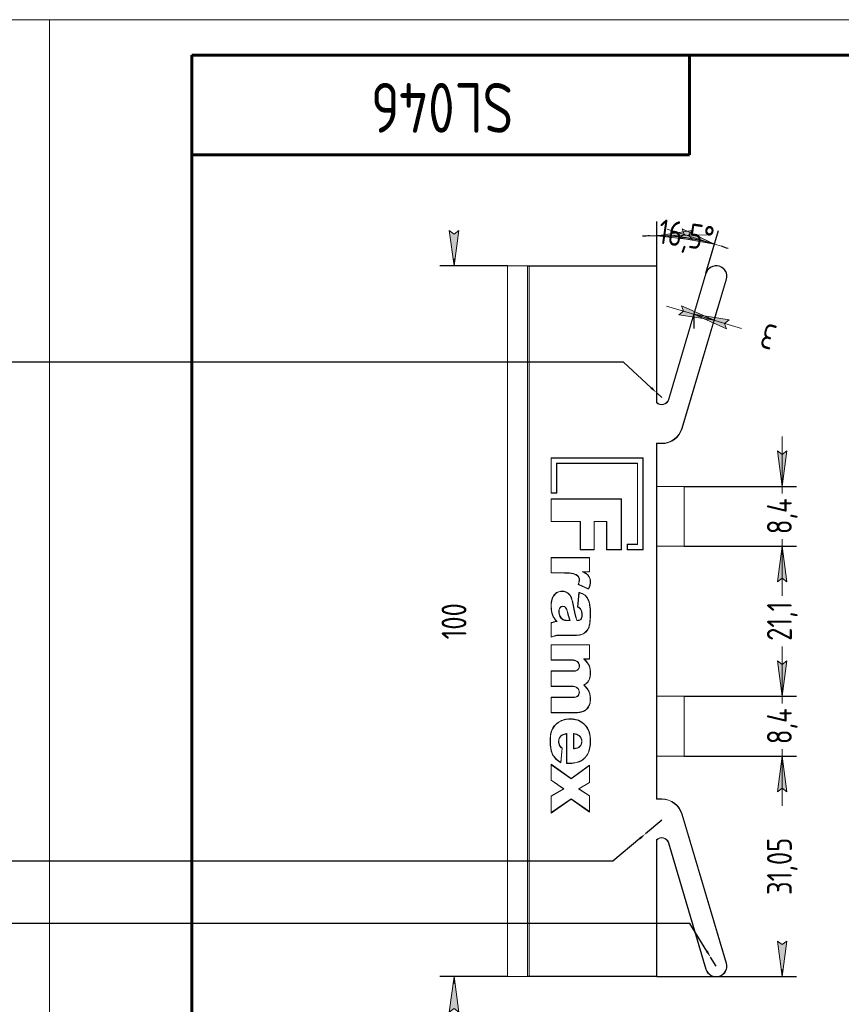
# Model space of a CAD drawing. Header units: millimetres. Extents: x 0 to 630, y -2 to 297.
# Tile 4 of 5: x 206 to 321, y 158 to 297. Entities that reach past the tile are written whole.
import ezdxf

# ---------------------------------------------------------------- set-up
doc = ezdxf.new("R2010")
doc.units = ezdxf.units.MM
doc.linetypes.add('K5LT_BASIC', pattern=[0])
doc.linetypes.add('K5LT_THIN', pattern=[0])
doc.layers.add('Системный слой', color=7, linetype='Continuous')
doc.styles.add('KDIMTEXTSTYLE', font='GOST_AU.SHX', dxfattribs={"width": 0.96, "oblique": 15, "height": 5})
doc.styles.add('KTEXTSTYLE', font='GOST_AU.SHX', dxfattribs={"width": 0.96, "height": 5})
doc.dimstyles.new('KDIMSTYLE (1.00)', dxfattribs={"dimtxt": 5, "dimasz": 1, "dimexe": 2, "dimexo": 0, "dimgap": 1, "dimtad": 1, "dimtxsty": 'KDIMTEXTSTYLE', "dimsah": 1, "dimcen": 0, "dimdle": 1, "dimadec": 0, "dimazin": 0, "dimtfac": 0.667, "dimtmove": 0, "dimatfit": 3, "dimfxl": 1, "dimtvp": 1, "dimtolj": 1, "dimtzin": 0, "dimarcsym": 0})

# ---------------------------------------------------------------- blocks, each defined once
blk = doc.blocks.new('KDIMARROW_02')
at = {"layer": 'Системный слой'}
blk.add_hatch(color=0, dxfattribs=at).paths.add_polyline_path([(4.5, 0), (5, 0.66), (0, 0), (5, -0.66)])
at = {"layer": 'Системный слой', "color": 0, "linetype": 'K5LT_THIN', "lineweight": 18}
for p, q in [((0, 0), (-1, 0)), ((5, 0.66), (0, 0)), ((0, 0), (5, -0.66)), ((0, 0), (7, 0)), ((4.5, 0), (5, 0.66)), ((5, -0.66), (4.5, 0))]:
    blk.add_line(p, q, dxfattribs=at)
blk = doc.blocks.new('KDIMARROW_01')
at = {"layer": 'Системный слой'}
blk.add_hatch(color=0, dxfattribs=at).paths.add_polyline_path([(-5, -0.66), (0, 0), (-5, 0.66), (-4.5, 0)])
at = {"layer": 'Системный слой', "color": 0, "linetype": 'K5LT_THIN', "lineweight": 18}
for p, q in [((-4.5, 0), (-5, 0.66)), ((-5, 0.66), (0, 0)), ((0, 0), (-5, -0.66)), ((-5, -0.66), (-4.5, 0)), ((0, 0), (-1, 0))]:
    blk.add_line(p, q, dxfattribs=at)
blk = doc.blocks.new('U4')
at = {"color": 0, "linetype": 'K5LT_THIN', "lineweight": 18}
for p, q in [((0, 297), (210, 297)), ((210, 297), (210, 0))]:
    blk.add_line(p, q, dxfattribs=at)
blk = doc.blocks.new('U5')
at = {"color": 0, "linetype": 'K5LT_THIN', "lineweight": 18}
for p, q in [((210, 0), (210, 297)), ((210, 297), (420, 297))]:
    blk.add_line(p, q, dxfattribs=at)
at = {"color": 0, "linetype": 'K5LT_BASIC', "lineweight": 60}
for p, q in [((230, 5), (230, 292)), ((230, 292), (415, 292)), ((300, 292), (300, 278)), ((300, 278), (230, 278))]:
    blk.add_line(p, q, dxfattribs=at)
at = {"color": 7, "insert": (275.19, 281.1), "char_height": 2.5, "attachment_point": 1, "rotation": 180, "style": 'KTEXTSTYLE'}
blk.add_mtext('\\H3.5;\\W0.965;\\Q15;\\Q0;\\H7.00;SL046', dxfattribs=at)

msp = doc.modelspace()

# ---------------------------------------------------------------- linework, layer by layer
at = {"layer": 'Системный слой', "color": 7, "linetype": 'K5LT_THIN', "lineweight": 18}
for p, q in [((274.402, 262.338), (274.402, 162.338)), ((274.402, 262.338), (276.769, 262.338)), ((276.769, 262.338), (277.202, 262.299)), ((295.402, 262.338), (276.769, 262.338)), ((277.202, 162.378), (277.202, 262.299)), ((295.355, 262.291), (277.462, 262.291)), ((277.462, 262.291), (277.462, 162.385)), ((295.402, 262.338), (295.355, 262.291)), ((295.355, 243.105), (295.355, 262.291)), ((295.402, 262.338), (295.402, 243.124)), ((302.325, 261.326), (297.061, 243.554)), ((302.37, 261.313), (297.106, 243.541)), ((302.325, 261.326), (302.37, 261.313)), ((298.939, 239.5), (305.156, 260.487)), ((298.985, 239.486), (305.202, 260.474)), ((305.202, 260.474), (305.156, 260.487)), ((295.355, 243.105), (295.402, 243.124)), ((297.061, 243.554), (297.106, 243.541)), ((298.985, 239.486), (298.939, 239.5)), ((295.355, 237.385), (296.108, 237.385)), ((295.355, 187.291), (295.355, 237.385)), ((295.355, 237.385), (295.402, 237.338)), ((295.402, 237.338), (295.402, 231.421)), ((295.402, 237.338), (296.108, 237.338)), ((296.108, 237.338), (296.108, 237.385)), ((293.474, 235.338), (280.531, 235.338)), ((280.531, 235.338), (280.531, 230.382)), ((280.568, 235.302), (280.531, 235.338)), ((280.568, 235.302), (280.568, 230.418)), ((293.438, 235.302), (280.568, 235.302)), ((281.297, 234.572), (281.334, 234.535)), ((281.297, 234.572), (292.708, 234.572)), ((281.297, 230.418), (281.297, 234.572)), ((281.334, 230.382), (281.334, 234.535)), ((281.334, 234.535), (292.672, 234.535)), ((292.708, 234.572), (292.672, 234.535)), ((292.672, 234.535), (292.672, 223.182)), ((292.708, 234.572), (292.708, 223.145)), ((293.438, 235.302), (293.474, 235.338)), ((293.438, 222.416), (293.438, 235.302)), ((293.474, 222.379), (293.474, 235.338)), ((295.402, 231.421), (295.402, 222.806)), ((280.568, 230.418), (280.531, 230.382)), ((280.531, 230.382), (281.334, 230.382)), ((280.568, 230.418), (281.297, 230.418)), ((281.297, 230.418), (281.334, 230.382)), ((299.237, 231.323), (295.402, 231.323)), ((299.237, 231.323), (299.237, 222.903)), ((280.53, 229.578), (280.53, 226.355)), ((290.434, 229.578), (280.53, 229.578)), ((280.567, 229.541), (280.53, 229.578)), ((280.567, 229.541), (280.567, 226.392)), ((290.397, 229.541), (280.567, 229.541)), ((290.397, 229.541), (290.434, 229.578)), ((290.397, 222.416), (290.397, 229.541)), ((290.434, 222.379), (290.434, 229.578)), ((280.567, 226.392), (280.53, 226.355)), ((280.53, 226.355), (284.645, 226.355)), ((280.567, 226.392), (284.682, 226.392)), ((284.682, 226.392), (284.645, 226.355)), ((284.645, 226.355), (284.645, 222.379)), ((284.682, 226.392), (284.682, 222.416)), ((286.584, 222.416), (286.584, 226.392)), ((286.584, 226.392), (286.621, 226.355)), ((286.584, 226.392), (288.367, 226.392)), ((286.621, 222.379), (286.621, 226.355)), ((286.621, 226.355), (288.33, 226.355)), ((288.367, 226.392), (288.33, 226.355)), ((288.33, 226.355), (288.33, 222.379)), ((288.367, 226.392), (288.367, 222.416)), ((292.672, 223.182), (291.238, 223.182)), ((291.238, 223.182), (291.238, 222.379)), ((291.274, 223.145), (291.238, 223.182)), ((292.708, 223.145), (291.274, 223.145)), ((291.274, 223.145), (291.274, 222.416)), ((292.708, 223.145), (292.672, 223.182)), ((284.682, 222.416), (284.645, 222.379)), ((284.645, 222.379), (286.621, 222.379)), ((284.682, 222.416), (286.584, 222.416)), ((286.584, 222.416), (286.621, 222.379)), ((288.367, 222.416), (288.33, 222.379)), ((288.33, 222.379), (290.434, 222.379)), ((288.367, 222.416), (290.397, 222.416)), ((290.397, 222.416), (290.434, 222.379)), ((291.274, 222.416), (291.238, 222.379)), ((291.238, 222.379), (293.474, 222.379)), ((291.274, 222.416), (293.438, 222.416)), ((293.438, 222.416), (293.474, 222.379)), ((299.237, 222.903), (295.402, 222.903)), ((295.402, 222.806), (295.402, 201.871)), ((285.964, 221.303), (280.53, 221.303)), ((280.53, 221.303), (280.53, 219.13)), ((280.567, 221.266), (280.53, 221.303)), ((285.927, 221.266), (280.567, 221.266)), ((280.567, 221.266), (280.567, 219.167)), ((285.927, 221.266), (285.964, 221.303)), ((285.927, 219.316), (285.927, 221.266)), ((285.964, 219.279), (285.964, 221.303)), ((280.567, 219.167), (280.53, 219.13)), ((280.53, 219.13), (282.43, 219.13)), ((280.567, 219.167), (282.43, 219.167)), ((282.43, 219.167), (282.43, 219.13)), ((283.02, 219.146), (283.017, 219.109)), ((284.93, 219.316), (285.927, 219.316)), ((285.094, 219.279), (285.964, 219.279)), ((285.927, 219.316), (285.964, 219.279)), ((286.048, 217.908), (286.085, 217.908)), ((283.025, 216.17), (283.05, 216.196)), ((284.448, 216.404), (284.243, 214.338)), ((284.481, 216.358), (284.282, 214.363)), ((284.399, 217.55), (284.353, 217.532)), ((284.353, 217.532), (285.805, 216.863)), ((284.399, 217.55), (285.788, 216.911)), ((284.481, 216.358), (284.448, 216.404)), ((284.89, 216.226), (284.904, 216.26)), ((285.788, 216.911), (285.805, 216.863)), ((285.979, 217.418), (286.014, 217.408)), ((280.592, 214.988), (280.555, 214.992)), ((280.997, 216.028), (280.969, 216.051)), ((283.202, 215.949), (283.233, 215.968)), ((283.357, 215.647), (283.391, 215.66)), ((283.488, 215.264), (283.523, 215.273)), ((283.791, 213.795), (283.594, 214.799)), ((283.827, 213.802), (283.63, 214.806)), ((285.496, 215.775), (285.524, 215.798)), ((280.619, 213.811), (280.583, 213.805)), ((281.662, 214.019), (281.698, 214.009)), ((282.608, 214.25), (282.58, 214.226)), ((283.791, 213.795), (283.827, 213.802)), ((284.282, 214.363), (284.243, 214.338)), ((284.553, 214.22), (284.533, 214.19)), ((285.964, 214.608), (286, 214.613)), ((280.53, 212.107), (280.53, 210.077)), ((280.567, 212.085), (280.53, 212.107)), ((280.567, 212.085), (280.567, 210.136)), ((280.998, 212.784), (280.968, 212.764)), ((281.375, 212.312), (281.298, 212.34)), ((281.791, 213.016), (281.823, 213.033)), ((281.98, 212.743), (282.007, 212.767)), ((282.493, 212.459), (282.5, 212.495)), ((282.845, 212.463), (283.171, 212.463)), ((282.845, 212.427), (283.222, 212.427)), ((283.222, 212.427), (283.171, 212.463)), ((284.171, 212.427), (284.197, 212.463)), ((285.261, 210.727), (285.281, 210.696)), ((285.526, 210.968), (285.554, 210.944)), ((285.79, 211.4), (285.824, 211.385)), ((285.947, 211.933), (285.983, 211.927)), ((281.779, 210.385), (284.127, 210.385)), ((281.779, 210.349), (284.127, 210.349)), ((285.964, 209.036), (280.53, 209.036)), ((280.53, 209.036), (280.53, 206.87)), ((280.567, 208.999), (280.53, 209.036)), ((280.567, 208.999), (280.567, 206.906)), ((285.927, 208.999), (280.567, 208.999)), ((285.927, 208.999), (285.964, 209.036)), ((285.927, 207.054), (285.927, 208.999)), ((285.964, 207.018), (285.964, 209.036)), ((280.567, 206.906), (280.53, 206.87)), ((280.53, 206.87), (283.36, 206.87)), ((280.567, 206.906), (283.36, 206.906)), ((285.088, 207.054), (285.927, 207.054)), ((285.187, 207.018), (285.964, 207.018)), ((285.575, 206.557), (285.604, 206.58)), ((285.927, 207.054), (285.964, 207.018)), ((283.576, 205.34), (280.53, 205.34)), ((280.53, 205.34), (280.53, 203.171)), ((280.567, 205.303), (280.53, 205.34)), ((283.576, 205.303), (280.567, 205.303)), ((280.567, 205.303), (280.567, 203.207)), ((284.404, 205.599), (284.374, 205.62)), ((285.998, 205.643), (286.034, 205.65)), ((285.827, 204.019), (285.859, 204.001)), ((280.567, 203.207), (280.53, 203.171)), ((280.53, 203.171), (283.391, 203.171)), ((280.567, 203.207), (283.39, 203.207)), ((284.524, 202.322), (284.487, 202.322)), ((285.125, 203.366), (285.187, 203.358)), ((283.676, 201.632), (280.53, 201.632)), ((280.53, 201.632), (280.53, 199.464)), ((280.567, 201.595), (280.53, 201.632)), ((280.567, 201.595), (280.567, 199.501)), ((283.675, 201.595), (280.567, 201.595)), ((286.001, 201.953), (286.037, 201.959)), ((295.402, 201.871), (295.402, 193.256)), ((299.237, 201.773), (295.402, 201.773)), ((299.237, 201.773), (299.237, 193.353)), ((285.549, 200), (285.575, 199.974)), ((280.567, 199.501), (280.53, 199.464)), ((280.53, 199.464), (283.986, 199.464)), ((280.567, 199.501), (283.987, 199.501)), ((281.693, 198.161), (281.674, 198.193)), ((283.233, 198.562), (283.233, 198.599)), ((283.834, 198.512), (283.84, 198.548)), ((284.373, 198.361), (284.386, 198.395)), ((284.487, 199.533), (284.492, 199.496)), ((285.27, 197.758), (285.296, 197.783)), ((285.852, 196.801), (285.887, 196.813)), ((282.762, 196.525), (282.725, 196.485)), ((282.725, 196.485), (282.725, 192.31)), ((282.762, 196.525), (282.762, 192.346)), ((283.683, 196.52), (283.72, 196.48)), ((283.683, 196.52), (283.683, 194.384)), ((283.72, 196.48), (283.72, 194.424)), ((284.476, 196.269), (284.454, 196.239)), ((285.999, 196.205), (286.035, 196.211)), ((281.899, 192.485), (282.08, 194.46)), ((281.93, 192.425), (282.119, 194.476)), ((282.08, 194.46), (282.119, 194.476)), ((283.683, 194.384), (283.72, 194.424)), ((280.637, 193.94), (280.603, 193.929)), ((281.254, 192.971), (281.228, 192.944)), ((299.237, 193.353), (295.402, 193.353)), ((295.402, 193.256), (295.402, 187.338)), ((283.371, 190.227), (280.528, 192.203)), ((280.528, 192.203), (280.528, 189.953)), ((280.565, 192.133), (280.528, 192.203)), ((283.371, 190.182), (280.565, 192.133)), ((280.565, 192.133), (280.565, 189.973)), ((281.899, 192.485), (281.93, 192.425)), ((282.762, 192.346), (282.725, 192.31)), ((282.725, 192.31), (282.961, 192.31)), ((282.762, 192.346), (282.961, 192.346)), ((285.959, 192.099), (283.371, 190.227)), ((285.922, 192.027), (283.371, 190.182)), ((283.928, 192.434), (283.935, 192.398)), ((285.922, 192.027), (285.959, 192.099)), ((285.922, 189.65), (285.922, 192.027)), ((285.959, 189.629), (285.959, 192.099)), ((280.565, 189.973), (280.528, 189.953)), ((280.528, 189.953), (282.277, 188.766)), ((280.565, 189.973), (282.346, 188.763)), ((283.371, 190.182), (283.371, 190.227)), ((282.277, 188.766), (280.528, 187.766)), ((282.346, 188.763), (280.565, 187.745)), ((282.346, 188.763), (282.277, 188.766)), ((284.375, 188.768), (285.922, 189.65)), ((284.375, 188.768), (284.445, 188.766)), ((285.922, 187.746), (284.375, 188.768)), ((284.445, 188.766), (285.959, 189.629)), ((285.959, 187.766), (284.445, 188.766)), ((285.922, 189.65), (285.959, 189.629)), ((280.528, 187.766), (280.528, 185.338)), ((280.565, 187.745), (280.528, 187.766)), ((280.528, 185.338), (283.371, 187.321)), ((280.565, 187.745), (280.565, 185.409)), ((280.565, 185.409), (283.371, 187.366)), ((283.371, 187.366), (283.371, 187.321)), ((283.371, 187.366), (285.922, 185.546)), ((283.371, 187.321), (285.959, 185.474)), ((285.922, 187.746), (285.959, 187.766)), ((285.922, 185.546), (285.922, 187.746)), ((285.959, 185.474), (285.959, 187.766)), ((295.355, 187.291), (295.402, 187.338)), ((296.108, 187.291), (295.355, 187.291)), ((296.108, 187.338), (295.402, 187.338)), ((296.108, 187.338), (296.108, 187.291)), ((280.565, 185.409), (280.528, 185.338)), ((285.922, 185.546), (285.959, 185.474)), ((298.985, 185.19), (298.939, 185.177)), ((305.156, 164.189), (298.939, 185.177)), ((305.202, 164.203), (298.985, 185.19)), ((295.355, 162.385), (295.355, 181.572)), ((295.402, 181.552), (295.355, 181.572)), ((295.402, 181.552), (295.402, 162.338)), ((297.061, 181.122), (297.106, 181.136)), ((297.061, 181.122), (302.325, 163.351)), ((297.106, 181.136), (302.37, 163.364)), ((305.202, 164.203), (305.156, 164.189)), ((274.402, 162.338), (276.769, 162.338)), ((276.769, 162.338), (277.202, 162.378)), ((295.402, 162.338), (276.769, 162.338)), ((295.355, 162.385), (277.462, 162.385)), ((295.402, 162.338), (295.355, 162.385)), ((302.325, 163.351), (302.37, 163.364))]:
    msp.add_line(p, q, dxfattribs=at)
at = {"layer": 'Системный слой', "color": 7, "linetype": 'K5LT_THIN', "const_width": 0.18}
for points in [[(283.51, 219.082), (283.507, 219.062), (283.504, 219.046)], [(283.901, 218.976), (283.894, 218.957), (283.889, 218.941)], [(285.548, 218.952), (285.561, 218.968), (285.571, 218.981)], [(284.194, 218.825), (284.182, 218.808), (284.173, 218.795)], [(284.501, 217.864), (284.481, 217.87), (284.465, 217.874)], [(284.54, 218.136), (284.519, 218.136), (284.503, 218.137)], [(285.841, 218.654), (285.858, 218.666), (285.871, 218.675)], [(285.996, 218.319), (286.016, 218.324), (286.031, 218.329)], [(281.475, 216.41), (281.467, 216.429), (281.459, 216.443)], [(282.053, 216.537), (282.053, 216.558), (282.053, 216.574)], [(282.594, 216.445), (282.601, 216.464), (282.607, 216.48)], [(280.673, 215.396), (280.654, 215.401), (280.638, 215.406)], [(283.594, 214.799), (283.614, 214.803), (283.63, 214.806)], [(285.229, 216.036), (285.242, 216.053), (285.251, 216.065)], [(285.725, 215.415), (285.744, 215.424), (285.758, 215.431)], [(285.861, 215.068), (285.881, 215.074), (285.897, 215.078)], [(280.565, 214.518), (280.544, 214.518), (280.528, 214.518)], [(281.623, 213.705), (281.644, 213.706), (281.66, 213.706)], [(281.783, 214.253), (281.799, 214.239), (281.811, 214.229)], [(282.204, 214.444), (282.204, 214.423), (282.204, 214.407)], [(282.419, 214.395), (282.41, 214.376), (282.403, 214.362)], [(282.693, 214.125), (282.674, 214.116), (282.66, 214.108)], [(282.775, 213.943), (282.756, 213.935), (282.741, 213.93)], [(282.94, 213.399), (282.921, 213.394), (282.905, 213.391)], [(284.744, 214.022), (284.727, 214.012), (284.713, 214.003)], [(284.869, 213.678), (284.849, 213.674), (284.833, 213.671)], [(286.048, 213.488), (286.068, 213.488), (286.085, 213.488)], [(280.719, 212.151), (280.712, 212.17), (280.707, 212.185)], [(280.782, 213.198), (280.763, 213.191), (280.748, 213.185)], [(280.891, 212.206), (280.886, 212.226), (280.881, 212.241)], [(280.971, 212.231), (280.965, 212.251), (280.96, 212.266)], [(282.208, 212.559), (282.218, 212.577), (282.226, 212.592)], [(282.845, 212.427), (282.845, 212.447), (282.845, 212.463)], [(283.919, 213.217), (283.939, 213.223), (283.955, 213.227)], [(284.526, 212.469), (284.521, 212.489), (284.516, 212.504)], [(284.75, 212.602), (284.735, 212.615), (284.723, 212.626)], [(284.871, 212.846), (284.851, 212.85), (284.835, 212.854)], [(284.91, 213.207), (284.89, 213.206), (284.874, 213.206)], [(286.023, 212.614), (286.043, 212.612), (286.059, 212.612)], [(284.903, 210.54), (284.91, 210.521), (284.916, 210.506)], [(280.88, 210.253), (280.885, 210.233), (280.89, 210.218)], [(281.182, 210.334), (281.187, 210.314), (281.19, 210.299)], [(281.441, 210.372), (281.443, 210.352), (281.444, 210.336)], [(281.779, 210.385), (281.779, 210.365), (281.779, 210.349)], [(284.127, 210.385), (284.127, 210.365), (284.127, 210.349)], [(283.36, 206.906), (283.36, 206.886), (283.36, 206.87)], [(283.89, 206.845), (283.885, 206.826), (283.882, 206.81)], [(284.257, 206.658), (284.243, 206.643), (284.232, 206.631)], [(283.576, 205.303), (283.576, 205.323), (283.576, 205.34)], [(283.873, 205.314), (283.871, 205.334), (283.87, 205.35)], [(284.062, 205.346), (284.056, 205.366), (284.051, 205.381)], [(284.534, 206.02), (284.513, 206.02), (284.497, 206.02)], [(285.847, 206.123), (285.866, 206.132), (285.881, 206.139)], [(286.048, 205.067), (286.068, 205.067), (286.085, 205.067)], [(285.553, 203.67), (285.568, 203.655), (285.579, 203.643)], [(285.992, 204.471), (286.012, 204.467), (286.028, 204.464)], [(283.39, 203.207), (283.39, 203.187), (283.391, 203.171)], [(283.897, 203.149), (283.892, 203.129), (283.888, 203.113)], [(284.252, 202.965), (284.238, 202.95), (284.227, 202.938)], [(285.597, 202.848), (285.613, 202.861), (285.626, 202.871)], [(285.864, 202.412), (285.882, 202.42), (285.897, 202.427)], [(283.675, 201.595), (283.675, 201.616), (283.676, 201.632)], [(284, 201.633), (283.995, 201.653), (283.991, 201.669)], [(284.234, 201.751), (284.222, 201.767), (284.212, 201.78)], [(286.048, 201.391), (286.068, 201.392), (286.085, 201.392)], [(283.987, 199.501), (283.986, 199.481), (283.986, 199.464)], [(284.914, 199.627), (284.92, 199.607), (284.925, 199.592)], [(285.923, 200.595), (285.942, 200.588), (285.958, 200.583)], [(282.405, 198.462), (282.4, 198.482), (282.396, 198.497)], [(280.741, 197.151), (280.722, 197.16), (280.708, 197.167)], [(281.128, 197.707), (281.113, 197.721), (281.101, 197.732)], [(280.439, 195.468), (280.419, 195.468), (280.402, 195.468)], [(280.515, 196.427), (280.494, 196.43), (280.479, 196.433)], [(281.59, 195.425), (281.611, 195.425), (281.627, 195.425)], [(281.955, 196.241), (281.969, 196.225), (281.979, 196.213)], [(282.277, 196.424), (282.284, 196.404), (282.289, 196.389)], [(284.158, 196.429), (284.152, 196.409), (284.147, 196.394)], [(284.886, 195.444), (284.866, 195.444), (284.85, 195.444)], [(286.048, 195.531), (286.068, 195.531), (286.084, 195.531)], [(280.528, 194.376), (280.507, 194.373), (280.491, 194.37)], [(281.747, 194.822), (281.764, 194.832), (281.778, 194.84)], [(281.885, 194.639), (281.9, 194.653), (281.912, 194.664)], [(284.252, 194.501), (284.245, 194.52), (284.24, 194.536)], [(284.614, 194.724), (284.599, 194.738), (284.588, 194.75)], [(284.819, 195.042), (284.799, 195.049), (284.784, 195.055)], [(285.96, 194.495), (285.98, 194.491), (285.996, 194.488)], [(280.791, 193.578), (280.772, 193.568), (280.758, 193.56)], [(284.69, 192.695), (284.699, 192.676), (284.707, 192.662)], [(285.698, 193.708), (285.716, 193.698), (285.73, 193.691)], [(282.961, 192.346), (282.961, 192.326), (282.961, 192.31)]]:
    msp.add_lwpolyline(points, dxfattribs=at)
at = {"layer": 'Системный слой', "color": 7, "linetype": 'K5LT_THIN', "lineweight": 18}
for centre, radius, start, end in [((303.763, 260.9), 1.5, 343.5, 163.5), ((303.763, 260.9), 1.453, 343.5, 163.5), ((296.102, 243.838), 1.047, 224.47855, 343.5), ((296.102, 243.838), 1, 225.573, 343.5), ((296.108, 240.338), 2.953, 270, 343.5), ((296.108, 240.338), 3, 270, 343.5), ((282.454, 211.613), 7.554, 85.70535, 90.18715), ((282.454, 211.613), 7.517, 85.70535, 90.18806), ((282.699, 214.746), 4.375, 79.39885, 85.82581), ((282.699, 214.746), 4.412, 79.39973, 85.82481), ((283.077, 216.719), 2.366, 69.93182, 79.61098), ((283.077, 216.719), 2.403, 69.93411, 79.60936), ((283.476, 217.791), 1.222, 55.20801, 70.23271), ((283.476, 217.791), 1.259, 55.18876, 70.22831), ((283.693, 216.507), 3.07, 52.80678, 66.22984), ((283.693, 216.507), 3.106, 52.80997, 63.19557), ((284.737, 217.862), 1.359, 35.66392, 53.34963), ((284.737, 217.862), 1.396, 35.64601, 53.34247), ((283.699, 218.146), 0.804, 359.34928, 53.88197), ((283.699, 218.146), 0.84, 359.33849, 53.91102), ((281.854, 218.546), 2.697, 337.90847, 345.5661), ((281.854, 218.546), 2.733, 338.64304, 345.56186), ((283.407, 218.159), 1.096, 344.93124, 358.85651), ((283.407, 218.159), 1.133, 344.94157, 358.86447), ((284.922, 218.027), 1.112, 15.21683, 34.2999), ((284.922, 218.027), 1.149, 15.21293, 34.32171), ((284.152, 217.924), 1.896, 344.51149, 359.51578), ((284.513, 217.923), 1.535, 359.45942, 14.97304), ((284.152, 217.924), 1.933, 344.51217, 359.51578), ((284.513, 217.923), 1.571, 359.46074, 14.97588), ((282.121, 215.113), 1.485, 116.4297, 140.83876), ((282.121, 215.113), 1.449, 116.44486, 140.83876), ((282.042, 215.206), 1.367, 89.54786, 115.23339), ((282.042, 215.206), 1.331, 89.53204, 115.2169), ((282.072, 215.013), 1.561, 69.97686, 90.69654), ((282.072, 215.013), 1.524, 69.98653, 90.71038), ((282.145, 215.266), 1.261, 45.77644, 69.16288), ((282.145, 215.266), 1.298, 45.77286, 69.17453), ((282.187, 215.317), 1.196, 31.8886, 45.52267), ((282.187, 215.317), 1.233, 31.89189, 45.52645), ((283.827, 213.636), 2.836, 67.68291, 77.35104), ((283.827, 213.636), 2.8, 67.6807, 76.50201), ((284.297, 214.77), 1.572, 53.65112, 67.85187), ((284.297, 214.77), 1.609, 53.64048, 67.85187), ((283.111, 218.211), 2.976, 334.10153, 344.54708), ((283.111, 218.211), 3.012, 333.41773, 344.54708), ((284.379, 214.532), 3.851, 173.13829, 180.21393), ((283.233, 214.672), 2.697, 164.21054, 173.18246), ((284.379, 214.532), 3.815, 173.13786, 180.21624), ((283.233, 214.672), 2.66, 164.20597, 173.18246), ((282.321, 214.951), 1.743, 140.85219, 164.8729), ((282.321, 214.951), 1.706, 140.85248, 164.88001), ((281.52, 214.897), 1.984, 22.18799, 31.99885), ((281.52, 214.897), 2.021, 22.19039, 31.99885), ((280.284, 214.385), 3.321, 15.33472, 22.32024), ((280.284, 214.385), 3.358, 15.33577, 22.32024), ((278.295, 213.83), 5.386, 10.36281, 15.43099), ((278.295, 213.83), 5.423, 10.3654, 15.43099), ((284.327, 214.851), 1.49, 38.3405, 52.71674), ((284.327, 214.851), 1.527, 38.33926, 52.72797), ((283.827, 214.458), 2.126, 26.75363, 38.28904), ((283.827, 214.458), 2.163, 26.7575, 38.28904), ((284.071, 214.564), 1.86, 15.72925, 27.20994), ((284.071, 214.564), 1.896, 15.73269, 27.20553), ((282.231, 214.022), 3.778, 8.92493, 16.08393), ((282.231, 214.022), 3.815, 8.92471, 16.08223), ((284.892, 214.497), 4.364, 179.73141, 189.12647), ((284.892, 214.497), 4.328, 179.72936, 189.12647), ((283.738, 214.312), 3.196, 189.13277, 200.64883), ((283.738, 214.312), 3.159, 189.13285, 200.64189), ((282.749, 213.724), 1.126, 164.8331, 180.94822), ((283.106, 213.7), 1.483, 179.80738, 207.48869), ((282.749, 213.724), 1.089, 164.8331, 180.96739), ((283.106, 213.7), 1.446, 179.79288, 207.49006), ((282.269, 213.853), 0.629, 140.58711, 164.77142), ((282.269, 213.853), 0.592, 140.63854, 164.7676), ((282.203, 213.887), 0.557, 89.84356, 138.93031), ((282.203, 213.887), 0.52, 89.83588, 138.87199), ((282.205, 213.95), 0.494, 64.29952, 90.06074), ((282.205, 213.95), 0.457, 64.33704, 90.06943), ((282.137, 213.832), 0.593, 41.61232, 63.33088), ((282.137, 213.832), 0.629, 41.5967, 63.36008), ((282.133, 213.836), 0.593, 27.30509, 41.07678), ((282.133, 213.836), 0.63, 27.3262, 41.09238), ((281.288, 213.378), 1.554, 20.7875, 28.02305), ((281.288, 213.378), 1.591, 20.78492, 28.01485), ((278.616, 212.382), 4.406, 13.23601, 20.56462), ((278.616, 212.382), 4.443, 13.23693, 20.56554), ((293.392, 215.9), 10.746, 193.45877, 198.86007), ((295.892, 216.166), 12.33, 191.08825, 193.83654), ((295.892, 216.166), 12.294, 191.08825, 193.83526), ((283.834, 213.178), 1.23, 55.39015, 70.58111), ((283.834, 213.178), 1.266, 55.39015, 69.27473), ((284.166, 213.657), 0.647, 32.38043, 55.53791), ((284.166, 213.657), 0.684, 32.30116, 55.52999), ((283.789, 213.482), 1.061, 10.25865, 29.44074), ((283.789, 213.482), 1.097, 10.26687, 29.48963), ((282.544, 213.236), 2.329, 359.26207, 10.74808), ((282.544, 213.236), 2.366, 359.27662, 10.7443), ((279.048, 213.524), 7, 359.70336, 8.90206), ((279.048, 213.524), 7.037, 359.70467, 8.90206), ((272.534, 213.44), 13.514, 356.49526, 0.20529), ((272.534, 213.44), 13.551, 356.49557, 0.20461), ((281.039, 211.204), 1.036, 108.66973, 119.38424), ((281.039, 211.204), 0.999, 108.65797, 118.16209), ((281.843, 208.944), 3.435, 106.26521, 109.31436), ((281.843, 208.944), 3.398, 106.26757, 109.31786), ((282.958, 214.071), 2.382, 201.84284, 213.29417), ((282.958, 214.071), 2.345, 201.85217, 213.29417), ((280.478, 213.663), 1.478, 285.82436, 289.03224), ((280.478, 213.663), 1.514, 285.82975, 289.00805), ((281.573, 210.269), 2.089, 97.54366, 107.05632), ((283.728, 214.575), 3.301, 213.26954, 222.61406), ((281.573, 210.269), 2.052, 95.52004, 107.03885), ((283.728, 214.575), 3.265, 213.26926, 223.89021), ((282.96, 213.623), 1.317, 207.43475, 221.92753), ((282.96, 213.623), 1.281, 207.43475, 221.92463), ((282.657, 213.353), 0.912, 222.02904, 240.52415), ((282.657, 213.353), 0.875, 222.02904, 240.48696), ((282.693, 213.482), 1.042, 242.30063, 258.97463), ((282.693, 213.482), 1.005, 242.33308, 258.97805), ((282.829, 214.166), 1.74, 258.88088, 270.54424), ((282.829, 214.166), 1.703, 258.88088, 270.55007), ((293.392, 215.9), 10.783, 193.45839, 198.58772), ((291.598, 215.231), 7.939, 194.69409, 200.68161), ((291.598, 215.231), 7.902, 194.69607, 200.50461), ((284.222, 213.536), 1.11, 267.36219, 285.90396), ((284.222, 213.536), 1.073, 268.64653, 285.90766), ((284.39, 212.952), 0.466, 285.68101, 315.54503), ((284.39, 212.952), 0.502, 285.68938, 315.71416), ((284.307, 212.973), 0.542, 320.16327, 347.25981), ((284.307, 212.973), 0.579, 320.01717, 347.23356), ((283.488, 213.179), 1.386, 346.43996, 1.14346), ((283.488, 213.179), 1.422, 346.45042, 1.11913), ((279.682, 212.977), 6.351, 350.54153, 356.72377), ((279.682, 212.977), 6.387, 350.54064, 356.72311), ((284.263, 212.208), 1.786, 290.9948, 303.96903), ((284.263, 212.208), 1.823, 291.0009, 303.96903), ((284.555, 211.768), 1.258, 304.1275, 320.48806), ((284.555, 211.768), 1.294, 304.12301, 320.48806), ((284.141, 212.111), 1.796, 320.4584, 336.67993), ((284.141, 212.111), 1.833, 320.45899, 336.67993), ((283.625, 212.326), 2.354, 336.83072, 350.38577), ((283.625, 212.326), 2.391, 336.82841, 350.38577), ((281.486, 208.168), 2.135, 106.2023, 116.58293), ((281.486, 208.168), 2.172, 106.20725, 115.02661), ((282.333, 205.434), 5.033, 103.21569, 106.78437), ((282.333, 205.434), 4.997, 103.21905, 106.78649), ((281.587, 208.48), 1.898, 94.39583, 102.30156), ((281.587, 208.48), 1.862, 94.39297, 102.29258), ((281.761, 206.472), 3.914, 89.74321, 94.68636), ((281.761, 206.472), 3.877, 89.74199, 94.68773), ((284.089, 212.596), 2.211, 270.98744, 291.59995), ((284.089, 212.596), 2.248, 270.97935, 291.59502), ((283.399, 204.902), 2.005, 75.80634, 91.10876), ((283.399, 204.902), 1.968, 75.8019, 91.11905), ((283.679, 205.981), 0.853, 49.61005, 76.28998), ((283.679, 205.981), 0.89, 49.56189, 76.27986), ((283.673, 206.026), 0.824, 359.61288, 47.273), ((283.673, 206.026), 0.861, 359.6402, 47.32283), ((282.878, 204.405), 3.45, 38.58601, 50.162), ((282.878, 204.405), 3.487, 38.5862, 48.52626), ((283.801, 205.14), 2.27, 25.65135, 38.60435), ((283.801, 205.14), 2.307, 25.64113, 38.60435), ((283.603, 208.674), 3.335, 269.54367, 274.59971), ((283.603, 208.674), 3.371, 269.54616, 274.59242), ((283.824, 206.172), 0.823, 273.25029, 286.04828), ((283.824, 206.172), 0.86, 273.27931, 286.11543), ((283.83, 206.017), 0.673, 289.20334, 323.94216), ((283.83, 206.017), 0.71, 289.12162, 323.96516), ((283.822, 206.009), 0.675, 324.83238, 0.89802), ((283.822, 206.009), 0.712, 324.80944, 0.86483), ((283.968, 205.272), 2.063, 10.35688, 24.36506), ((283.968, 205.272), 2.1, 10.35694, 24.3763), ((282.964, 205.088), 3.084, 359.59991, 10.36021), ((282.964, 205.088), 3.121, 359.60598, 10.36021), ((284.484, 204.79), 1.549, 313.66887, 330.15029), ((284.484, 204.79), 1.586, 313.66574, 330.16033), ((284.474, 204.769), 1.547, 331.0178, 348.89261), ((284.474, 204.769), 1.584, 331.00776, 348.89012), ((283.174, 205.035), 2.874, 348.67847, 0.63281), ((283.174, 205.035), 2.911, 348.67982, 0.6263), ((283.427, 201.314), 1.894, 75.64137, 91.11251), ((283.427, 201.314), 1.857, 75.63797, 91.12344), ((283.687, 202.307), 0.831, 49.40373, 75.99125), ((283.687, 202.307), 0.867, 49.35041, 75.98374), ((283.788, 202.336), 0.699, 307.28432, 358.86146), ((283.666, 202.338), 0.822, 358.89603, 46.88217), ((283.788, 202.336), 0.736, 307.3387, 358.86318), ((283.666, 202.338), 0.858, 358.89603, 46.93607), ((284.27, 205.027), 1.868, 297.25192, 313.39851), ((282.072, 200.116), 4.459, 37.77956, 46.78953), ((284.27, 205.027), 1.905, 298.79802, 313.40111), ((282.072, 200.116), 4.496, 37.781, 46.13825), ((283.864, 201.488), 2.203, 24.79864, 38.13233), ((283.864, 201.488), 2.239, 24.78834, 38.12943), ((284.021, 201.609), 2.01, 9.85273, 23.54044), ((284.021, 201.609), 2.046, 9.85367, 23.55172), ((283.697, 202.821), 1.226, 268.96358, 284.28076), ((283.697, 202.821), 1.189, 268.94771, 284.28434), ((283.854, 202.214), 0.562, 284.04303, 309.47173), ((283.854, 202.214), 0.599, 284.05048, 309.40452), ((283.695, 201.352), 2.353, 341.23286, 0.9553), ((283.695, 201.352), 2.39, 341.22791, 0.94482), ((282.913, 201.414), 3.135, 359.59084, 9.90522), ((282.913, 201.414), 3.171, 359.59873, 9.90522), ((284.167, 202.004), 2.492, 277.38411, 287.45161), ((284.167, 202.004), 2.529, 277.38501, 287.44632), ((284.468, 201.113), 1.552, 286.72065, 314.20787), ((284.468, 201.113), 1.588, 286.72911, 314.21866), ((284.419, 201.125), 1.594, 315.14205, 340.58696), ((284.419, 201.125), 1.631, 315.13155, 340.59424), ((283.133, 195.792), 2.809, 121.2876, 136.31998), ((283.133, 195.792), 2.772, 121.2881, 136.31821), ((283.068, 195.895), 2.687, 104.48323, 121.24987), ((283.068, 195.895), 2.651, 104.48489, 121.24987), ((283.211, 195.286), 3.314, 89.62286, 104.24421), ((283.211, 195.286), 3.277, 89.61957, 104.24288), ((283.246, 195.117), 3.482, 80.17846, 90.21163), ((283.246, 195.117), 3.445, 80.17904, 90.21476), ((283.356, 195.769), 2.784, 68.58202, 80.12369), ((283.356, 195.769), 2.821, 68.58014, 80.12369), ((284.004, 203.23), 3.766, 269.73946, 277.44662), ((284.004, 203.23), 3.729, 269.73818, 277.44662), ((283.429, 195.99), 2.552, 43.84187, 68.29279), ((283.429, 195.99), 2.589, 43.84028, 68.29484), ((283.19, 195.99), 2.748, 154.62382, 170.71701), ((283.19, 195.99), 2.711, 154.62997, 170.71915), ((282.781, 196.143), 2.312, 136.5866, 153.7149), ((282.781, 196.143), 2.275, 136.58875, 153.70758), ((283.382, 195.952), 2.612, 18.96516, 43.72962), ((283.382, 195.952), 2.649, 18.96675, 43.72962), ((282.699, 195.71), 3.337, 8.53593, 19.07949), ((282.699, 195.71), 3.374, 8.53589, 19.07949), ((285.856, 195.523), 5.454, 170.40107, 180.57767), ((286.39, 195.4), 5.988, 179.34892, 189.9098), ((285.856, 195.523), 5.418, 170.4, 180.58183), ((286.39, 195.4), 5.952, 179.34513, 189.90856), ((282.657, 195.438), 1.067, 131.1206, 180.6969), ((282.836, 195.427), 1.246, 180.10718, 209.03589), ((282.657, 195.438), 1.03, 131.13399, 180.70739), ((282.836, 195.427), 1.209, 180.09823, 209.01485), ((282.597, 195.486), 0.991, 108.84095, 130.36936), ((282.597, 195.486), 0.954, 108.83613, 130.35493), ((282.918, 194.573), 1.959, 94.55174, 109.09275), ((282.918, 194.573), 1.922, 95.73693, 109.09516), ((283.524, 194.408), 2.118, 72.5701, 85.70031), ((283.524, 194.408), 2.081, 72.56722, 84.61057), ((283.847, 195.415), 1.023, 53.60819, 72.90041), ((283.847, 195.415), 1.06, 53.59651, 72.89462), ((283.853, 195.444), 0.996, 359.98745, 52.93305), ((283.853, 195.444), 1.033, 0.00178, 52.94504), ((283.75, 195.429), 1.099, 340.12275, 0.79343), ((283.75, 195.429), 1.136, 340.10931, 0.78042), ((280.578, 195.474), 5.47, 349.68195, 0.59447), ((280.578, 195.474), 5.506, 349.68283, 0.59174), ((281.621, 195.549), 4.426, 359.77375, 8.53181), ((281.621, 195.549), 4.463, 359.77713, 8.53181), ((283.831, 194.977), 3.394, 190.31088, 197.99359), ((283.831, 194.977), 3.357, 190.31307, 197.99359), ((282.6, 195.324), 0.99, 210.41969, 223.75955), ((282.6, 195.324), 0.953, 210.44626, 223.76584), ((283.279, 195.958), 1.919, 223.43117, 231.34443), ((283.279, 195.958), 1.882, 223.42795, 231.94355), ((283.553, 196.46), 2.08, 273.56814, 289.63313), ((283.553, 196.46), 2.044, 274.66357, 289.63625), ((283.924, 195.439), 0.957, 289.28028, 313.93559), ((283.924, 195.439), 0.993, 289.28688, 313.95961), ((283.97, 195.363), 0.871, 315.23791, 339.28878), ((283.97, 195.363), 0.907, 315.21156, 339.30567), ((283.149, 194.993), 2.855, 333.24397, 349.94634), ((283.149, 194.993), 2.892, 333.23908, 349.94466), ((282.804, 194.641), 2.313, 197.93761, 207.85776), ((282.804, 194.641), 2.277, 197.9367, 207.85361), ((282.944, 194.741), 2.484, 208.37338, 226.32349), ((282.944, 194.741), 2.448, 208.37725, 226.32349), ((283.682, 195.526), 3.562, 226.45654, 240.53462), ((283.682, 195.526), 3.525, 226.45792, 239.60922), ((283.404, 195.204), 2.819, 280.71239, 297.12656), ((283.404, 195.204), 2.856, 280.71415, 297.13101), ((283.57, 194.817), 2.399, 297.81875, 332.47301), ((283.57, 194.817), 2.436, 297.81353, 332.47882), ((283.008, 197.237), 4.89, 269.45421, 280.85), ((283.008, 197.237), 4.927, 269.45624, 280.85), ((296.108, 184.338), 3, 16.5, 90), ((296.108, 184.338), 2.953, 16.5, 90), ((296.102, 180.838), 1.047, 16.5, 135.52145), ((296.102, 180.838), 1, 16.5, 134.427), ((303.763, 163.777), 1.5, 196.5, 16.5), ((303.763, 163.777), 1.453, 196.5, 16.5)]:
    msp.add_arc(centre, radius, start, end, dxfattribs=at)
for points in [[(277.202, 262.299), (277.227, 262.297), (277.266, 262.295), (277.358, 262.292), (277.412, 262.291), (277.462, 262.291)], [(277.462, 162.385), (277.412, 162.385), (277.358, 162.385), (277.266, 162.382), (277.227, 162.38), (277.202, 162.378)]]:
    msp.add_open_spline(points, degree=3, knots=[0, 0, 0, 0, 0.5, 0.5, 1, 1, 1, 1], dxfattribs=at)
for points in [[(284.93, 219.316), (284.988, 219.304), (285.042, 219.291), (285.094, 219.279)], [(280.567, 210.136), (280.555, 210.116), (280.543, 210.097), (280.53, 210.077)], [(285.088, 207.054), (285.122, 207.042), (285.155, 207.03), (285.187, 207.018)]]:
    msp.add_open_spline(points, degree=3, dxfattribs=at)

# ---------------------------------------------------------------- block references
for name in ['U4', 'U5']:
    msp.add_blockref(name, (0, 0))

# ---------------------------------------------------------------- dimensions: what is measured, and where the dimension line sits
at = {"layer": 'Системный слой', "color": 7}
msp.add_angular_dim_2l(base=(295.688, 266.59), line1=((295.402, 237.954), (295.402, 262.338)), line2=((295.402, 237.954), (302.325, 261.326)), location=(299.511, 266.295), text='\\H5.0;\\W0.965;\\Q15;\\H5.0;\\W0.965;\\Q15;\\Q0;\\H3.50;16,5\\Q0;°\\Q0;\\Q15;\\H5.00;', dimstyle='KDIMSTYLE (1.00)', override={"dimblk1": 'KDIMARROW_02', "dimblk2": 'KDIMARROW_02', "dimclrt": 7, "dimtolj": 1}, dxfattribs=at).render()
for base, p1, p2, angle, location, text, override in [((266.884, 162.338), (274.402, 262.338), (274.402, 162.338), 90, (266.884, 212.338), '\\H5.0;\\W0.965;\\Q15;\\H5.0;\\W0.965;\\Q15;\\Q0;\\H3.50;100\\Q15;\\H5.00;', {"dimexo": 0, "dimblk1": 'KDIMARROW_01', "dimblk2": 'KDIMARROW_01', "dimse1": 0, "dimse2": 0, "dimclrt": 7, "dimtolj": 1}), ((300.612, 255.542), (303.488, 254.69), (300.612, 255.542), 163.5, (311.088, 252.438), '\\H5.0;\\W0.965;\\Q15;\\H5.0;\\W0.965;\\Q15;\\Q0;\\H3.50;3\\Q15;\\H5.00;', {"dimexo": 0, "dimblk1": 'KDIMARROW_02', "dimblk2": 'KDIMARROW_02', "dimse1": 0, "dimse2": 0, "dimclrt": 7, "dimtolj": 1}), ((313.061, 231.323), (299.237, 222.903), (299.237, 231.323), 90, (313.061, 227.113), '\\H5.0;\\W0.965;\\Q15;\\H5.0;\\W0.965;\\Q15;\\Q0;\\H3.50;8,4\\Q15;\\H5.00;', {"dimexo": 0, "dimblk1": 'KDIMARROW_02', "dimblk2": 'KDIMARROW_02', "dimse1": 0, "dimse2": 0, "dimclrt": 7, "dimtolj": 1}), ((313.061, 222.903), (299.237, 201.773), (299.237, 222.903), 90, (313.061, 212.338), '\\H5.0;\\W0.965;\\Q15;\\H5.0;\\W0.965;\\Q15;\\Q0;\\H3.50;21,1\\Q15;\\H5.00;', {"dimexo": 0, "dimblk1": 'KDIMARROW_01', "dimblk2": 'KDIMARROW_01', "dimse1": 0, "dimse2": 0, "dimclrt": 7, "dimtolj": 1}), ((313.061, 201.773), (299.237, 193.353), (299.237, 201.773), 90, (313.061, 197.563), '\\H5.0;\\W0.965;\\Q15;\\H5.0;\\W0.965;\\Q15;\\Q0;\\H3.50;8,4\\Q15;\\H5.00;', {"dimexo": 0, "dimblk1": 'KDIMARROW_02', "dimblk2": 'KDIMARROW_02', "dimse1": 0, "dimse2": 0, "dimclrt": 7, "dimtolj": 1}), ((313.061, 193.353), (295.402, 162.338), (299.237, 193.353), 90, (313.061, 177.846), '\\H5.0;\\W0.965;\\Q15;\\H5.0;\\W0.965;\\Q15;\\Q0;\\H3.50;31,05\\Q15;\\H5.00;', {"dimexo": 0, "dimblk1": 'KDIMARROW_01', "dimblk2": 'KDIMARROW_01', "dimse1": 0, "dimse2": 0, "dimclrt": 7, "dimtolj": 1})]:
    msp.add_linear_dim(base=base, p1=p1, p2=p2, angle=angle, location=location, text=text, dimstyle='KDIMSTYLE (1.00)', override=override, dxfattribs=at).render()
for center, radius, location, text in [((296.102, 243.838), 1, (290.708, 248.795), '\\H5.0;\\W0.965;\\Q15;\\H5.0;\\W0.965;\\Q15;\\Q0;\\H3.50;R1\\Q15;\\H5.00;'), ((296.108, 184.338), 3, (289.238, 178.588), '\\H5.0;\\W0.965;\\Q15;\\H5.0;\\W0.965;\\Q15;\\Q0;\\H3.50;R3\\Q15;\\H5.00;'), ((303.763, 163.777), 1.5, (300.048, 169.794), '\\H5.0;\\W0.965;\\Q15;\\H5.0;\\W0.965;\\Q15;\\Q0;\\H3.50;R1,5\\Q15;\\H5.00;')]:
    msp.add_radius_dim(center=center, radius=radius, location=location, text=text, dimstyle='KDIMSTYLE (1.00)', override={"dimtih": 1, "dimtoh": 1, "dimblk2": 'KDIMARROW_01', "dimclrt": 7, "dimtmove": 1, "dimtolj": 1}, dxfattribs=at).render()

doc.saveas('drawing.dxf')
